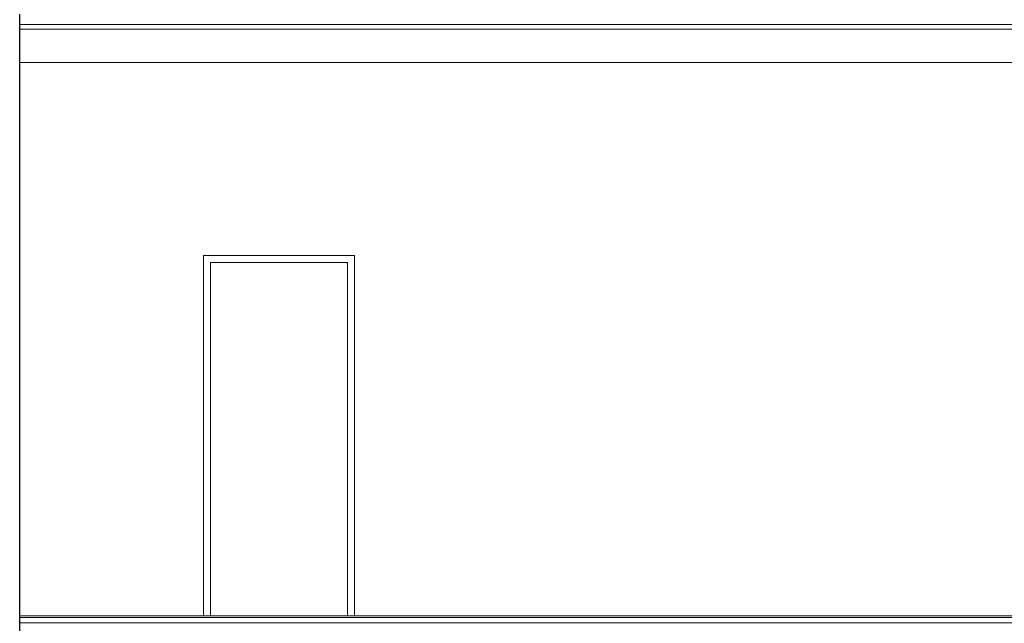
# Model space of a CAD drawing. Extents: x -396299 to -11759, y -15022 to 18278.
# Tile 80 of 205: x -230112 to -224510, y 4075 to 7511. Entities that reach past the tile are written whole.
import ezdxf

# ---------------------------------------------------------------- set-up
doc = ezdxf.new("R2010")
doc.units = 0
doc.header["$MEASUREMENT"] = 0
doc.layers.add('INWENT STROPY_Nr_Pióra__2', color=7, linetype='Continuous', lineweight=13, true_color=0x7f7f7f)
for name, color, linetype, lineweight in [('INWENT STROPY_Nr_Pióra__21', 7, 'Continuous', 13), ('INWENT. DRZWI_Nr_Pióra__21', 7, 'Continuous', 13), ('INWENT.ŚCIANY_Nr_Pióra__1', 7, 'Continuous', 25)]:
    doc.layers.add(name, color=color, linetype=linetype, lineweight=lineweight)

msp = doc.modelspace()

# ---------------------------------------------------------------- linework, layer by layer
at = {"layer": 'INWENT STROPY_Nr_Pióra__2', "linetype": 'Continuous'}
msp.add_line((-230111.9, 7268.2), (-223981.9, 7268.2), dxfattribs=at)
at = {"layer": 'INWENT STROPY_Nr_Pióra__21', "linetype": 'Continuous'}
for p, q in [((-223981.9, 7483.2), (-230111.9, 7483.2)), ((-223981.9, 7458.2), (-230111.9, 7458.2)), ((-223981.9, 4118.2), (-230111.9, 4118.2)), ((-223981.9, 4108.2), (-230111.9, 4108.2)), ((-223981.9, 4078.2), (-230111.9, 4078.2))]:
    msp.add_line(p, q, dxfattribs=at)
at = {"layer": 'INWENT. DRZWI_Nr_Pióra__21', "linetype": 'Continuous'}
for p, q in [((-229066.9, 6168.2), (-228206.9, 6168.2)), ((-229066.9, 6168.2), (-229066.9, 4118.2)), ((-228206.9, 6168.2), (-228206.9, 4118.2)), ((-229026.9, 6128.2), (-229026.9, 4118.2)), ((-229026.9, 6128.2), (-228246.9, 6128.2)), ((-228246.9, 6128.2), (-228246.9, 4118.2))]:
    msp.add_line(p, q, dxfattribs=at)
at = {"layer": 'INWENT.ŚCIANY_Nr_Pióra__1', "linetype": 'Continuous'}
msp.add_line((-230111.9, 3808.2), (-230111.9, 7543.2), dxfattribs=at)

doc.saveas('drawing.dxf')
